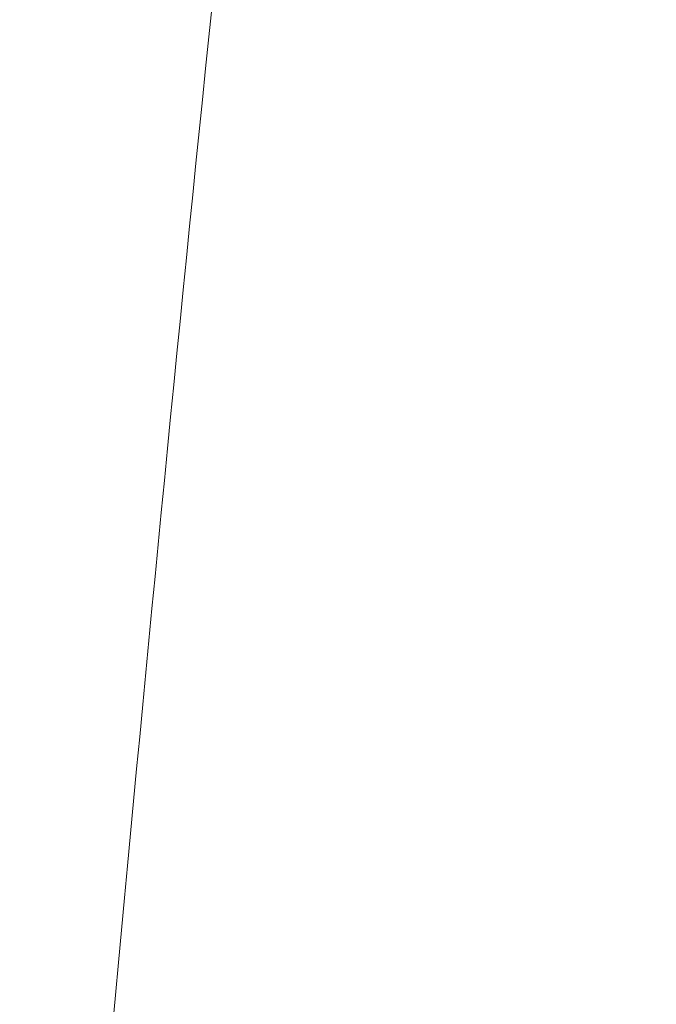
# Model space of a CAD drawing. Header units: inches. Extents: x -757 to 108, y -33 to 183.
# Tile 151 of 156: x -460.59963 to -460.59068, y 161.88947 to 161.9033. Entities that reach past the tile are written whole.
import ezdxf

# ---------------------------------------------------------------- set-up
doc = ezdxf.new("R2010")
doc.units = ezdxf.units.IN
doc.header["$MEASUREMENT"] = 0
doc.layers.add('M-EQPM', color=90, linetype='Continuous', lineweight=9)

# ---------------------------------------------------------------- blocks, each defined once
blk = doc.blocks.new('Roof Vent - Roof Vent-V12-Rear')
at = {"layer": 'M-EQPM'}
for points, knots in [([(-460.631473, 162.076421), (-460.625478, 162.076182), (-460.613382, 162.071924), (-460.595387, 162.054734), (-460.576963, 162.025115), (-460.559524, 161.985873), (-460.543964, 161.936896), (-460.530744, 161.88071), (-460.520925, 161.817971), (-460.514074, 161.745888), (-460.512691, 161.679607), (-460.514577, 161.622376), (-460.518673, 161.567201), (-460.527707, 161.498828), (-460.543766, 161.427782), (-460.563513, 161.368079), (-460.593825, 161.307774), (-460.616484, 161.289632), (-460.631473, 161.289019)], [0, 0, 0, 0, 0.055556, 0.111111, 0.166667, 0.222222, 0.277778, 0.333333, 0.388889, 0.444444, 0.513889, 0.548611, 0.583333, 0.652778, 0.722222, 0.791667, 0.861111, 1, 1, 1, 1]), ([(-460.576112, 161.98427), (-460.579321, 161.969573), (-460.585009, 161.936936), (-460.591561, 161.880767), (-460.59605, 161.81802), (-460.59901, 161.745921), (-460.599583, 161.679605), (-460.598788, 161.622346), (-460.597028, 161.567157), (-460.59302, 161.498769), (-460.5857, 161.432477), (-460.579335, 161.39599), (-460.576123, 161.38125)], [0.2222222, 0.2222222, 0.2222222, 0.2222222, 0.2777778, 0.3333333, 0.3888889, 0.4444444, 0.5138889, 0.5486111, 0.5833333, 0.6527778, 0.7222222, 0.7777778, 0.7777778, 0.7777778, 0.7777778])]:
    blk.add_open_spline(points, degree=3, knots=knots, dxfattribs=at)
blk.add_open_spline([(-460.599138, 161.87994), (-460.597443, 161.899756), (-460.593453, 161.936988), (-460.588228, 161.969376), (-460.585249, 161.98411)], degree=3, dxfattribs=at)

msp = doc.modelspace()

# ---------------------------------------------------------------- block references
at = {"layer": 'M-EQPM'}
msp.add_blockref('Roof Vent - Roof Vent-V12-Rear', (0, 0), dxfattribs=at)

doc.saveas('drawing.dxf')
